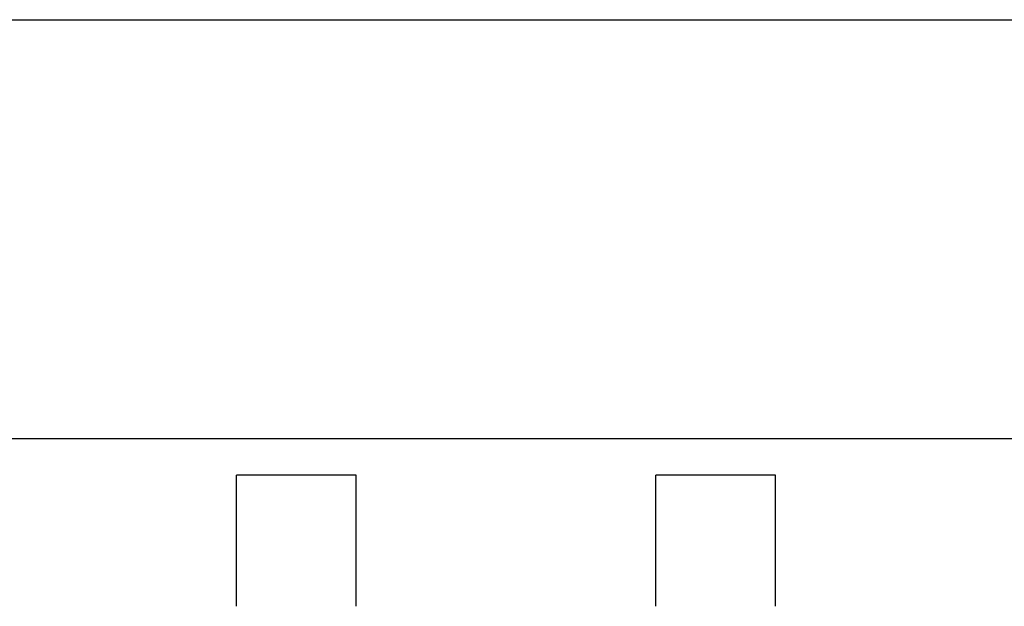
# Model space of a CAD drawing. Extents: x 807 to 1172, y 30 to 260.
# Tile 20 of 214: x 913.95 to 916.01, y 96.93 to 98.15. Entities that reach past the tile are written whole.
import ezdxf

# ---------------------------------------------------------------- set-up
doc = ezdxf.new("R2010")
doc.units = 0
doc.header["$LTSCALE"] = 4
doc.header["$MEASUREMENT"] = 0
doc.layers.get('0').update_dxf_attribs({"linetype": 'CONTINUOUS'})

msp = doc.modelspace()

# ---------------------------------------------------------------- linework, layer by layer
for p, q in [((912.292850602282, 98.15437575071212), (940.897350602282, 98.1543757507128)), ((940.9903934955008, 97.27937575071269), (912.1998077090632, 97.27937575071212)), ((914.4070494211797, 96.93012575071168), (914.4070494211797, 97.20356589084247)), ((914.6570494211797, 97.20356589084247), (914.4070494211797, 97.20356589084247)), ((914.6570494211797, 96.93012575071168), (914.6570494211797, 97.20356589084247)), ((915.2830494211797, 96.93012575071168), (915.2830494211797, 97.20356589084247)), ((915.5330494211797, 97.20356589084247), (915.2830494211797, 97.20356589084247)), ((915.5330494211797, 96.93012575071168), (915.5330494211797, 97.20356589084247))]:
    msp.add_line(p, q)

doc.saveas('drawing.dxf')
